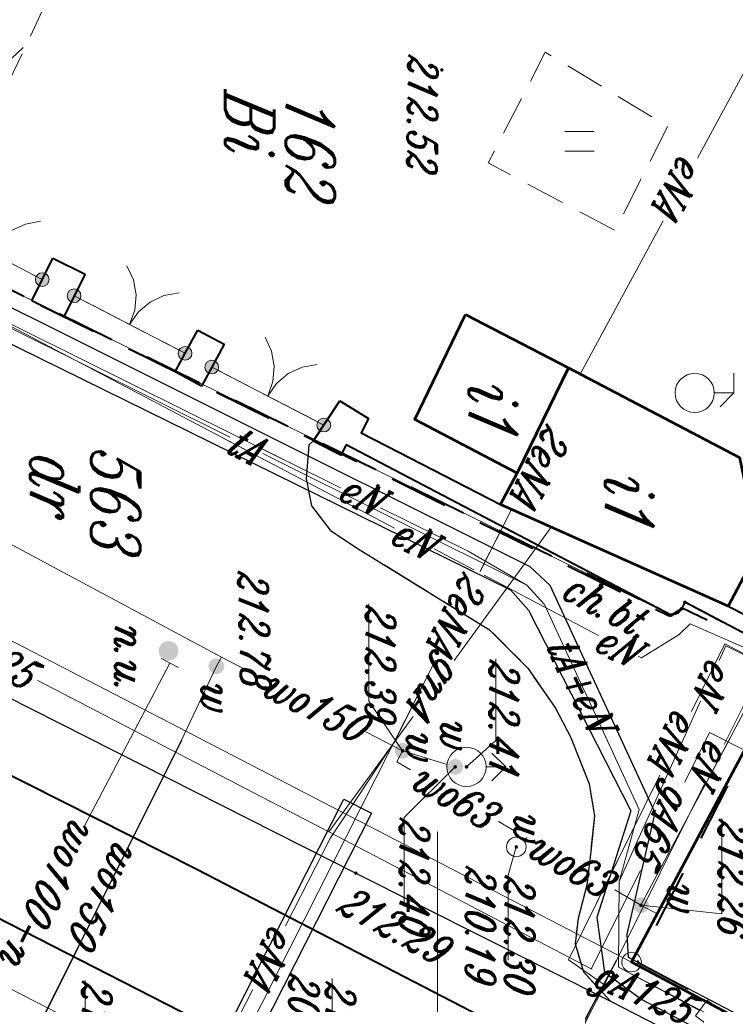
# Model space of a CAD drawing. Header units: millimetres. Extents: x -9598 to -9388, y -264557 to -264347.
# Tile 41 of 44: x -9448 to -9430, y -264402 to -264377. Entities that reach past the tile are written whole.
import ezdxf
from ezdxf.enums import TextEntityAlignment as Align

# ---------------------------------------------------------------- set-up
doc = ezdxf.new("R2010")
doc.units = ezdxf.units.MM
for name, pattern in [('Rakowicka 531_1 wstępna wersja$0$KTCR02-500', [1.5, 1, -0.5]), ('Rakowicka 531_1 wstępna wersja$0$KTJZ01-500', [2, 1.5, -0.5]), ('Rakowicka 531_1 wstępna wersja$0$PRZER2-1', [1.5, 1, -0.5]), ('Rakowicka 531_1 wstępna wersja$0$PTTU04-500', [1.5, 1, -0.5])]:
    doc.linetypes.add(name, pattern=pattern)
for name, color, linetype, lineweight in [('-- CO_opis', 11, 'Continuous', 0), ('-- CO_z', 51, 'Continuous', 9), ('Rakowicka 531_1 wstępna wersja$0$EGBB01', 250, 'Continuous', 0), ('Rakowicka 531_1 wstępna wersja$0$EGBD03', 250, 'Continuous', 0), ('Rakowicka 531_1 wstępna wersja$0$EGBO02', 250, 'Continuous', 0), ('Rakowicka 531_1 wstępna wersja$0$EGBU01', 250, 'Continuous', 0), ('Rakowicka 531_1 wstępna wersja$0$EPGPO_216', 7, 'Continuous', 0), ('Rakowicka 531_1 wstępna wersja$0$GSLKBR', 250, 'Continuous', 13), ('Rakowicka 531_1 wstępna wersja$0$KTCR02', 250, 'Continuous', 0), ('Rakowicka 531_1 wstępna wersja$0$KTJZ01', 250, 'Continuous', 0), ('Rakowicka 531_1 wstępna wersja$0$KTKR01', 250, 'Continuous', 0), ('Rakowicka 531_1 wstępna wersja$0$KTOK05_01', 250, 'Continuous', 0), ('Rakowicka 531_1 wstępna wersja$0$KTOK05_02', 250, 'Continuous', 0), ('Rakowicka 531_1 wstępna wersja$0$KTTR03', 250, 'Continuous', 0), ('Rakowicka 531_1 wstępna wersja$0$PTTU04', 250, 'Continuous', 0), ('Rakowicka 531_1 wstępna wersja$0$RTPW02', 250, 'Continuous', 0), ('Rakowicka 531_1 wstępna wersja$0$SUOP03_13', 250, 'Continuous', 0), ('Rakowicka 531_1 wstępna wersja$0$SUOP03_18', 250, 'Continuous', 0), ('Rakowicka 531_1 wstępna wersja$0$SUPE_01', 250, 'Continuous', 0), ('Rakowicka 531_1 wstępna wersja$0$SUPG_01', 250, 'Continuous', 0), ('Rakowicka 531_1 wstępna wersja$0$SUPT_01', 250, 'Continuous', 0), ('Rakowicka 531_1 wstępna wersja$0$SUPW_01', 250, 'Continuous', 0), ('Rakowicka 531_1 wstępna wersja$0$SUUS02', 250, 'Continuous', 0), ('Rakowicka 531_1 wstępna wersja$0$SUUS15_05_K', 250, 'Continuous', 0), ('Rakowicka 531_1 wstępna wersja$0$SUUS15_08_W', 250, 'Continuous', 0), ('Rakowicka 531_1 wstępna wersja$0$SUUS15_7b_T', 250, 'Continuous', 0), ('Rakowicka 531_1 wstępna wersja$0$SUUS25_W', 250, 'Continuous', 0), ('Rakowicka 531_1 wstępna wersja$0$SUUS28', 250, 'Continuous', 0), ('Rakowicka 531_1 wstępna wersja$0$SUUS30_01', 250, 'Continuous', 0), ('Rakowicka 531_1 wstępna wersja$0$SUXX_01_W', 250, 'Continuous', 0), ('Rakowicka 531_1 wstępna wersja$0$Warstwa 2', 250, 'Continuous', 0), ('Rakowicka 531_1 wstępna wersja$0$Warstwa 5', 250, 'Continuous', 0)]:
    doc.layers.add(name, color=color, linetype=linetype, lineweight=lineweight)
doc.layers.add('-- RAMKA', color=11, linetype='Continuous')
for name, color, linetype, lineweight, true_color in [('Rakowicka 531_1 wstępna wersja$0$GEPPGO', 7, 'Continuous', 13, 0x008000), ('Rakowicka 531_1 wstępna wersja$0$GSSCWO', 7, 'Continuous', 13, 0x0a0909), ('Rakowicka 531_1 wstępna wersja$0$GULENN', 1, 'Continuous', 13, 0xff0000), ('Rakowicka 531_1 wstępna wersja$0$GULIOR', 7, 'Continuous', 30, 0x0a0909), ('Rakowicka 531_1 wstępna wersja$0$GUPWSH', 5, 'Continuous', 0, 0x0000ff), ('Rakowicka 531_1 wstępna wersja$0$GUPWZC', 7, 'Continuous', 13, 0x0a0909)]:
    doc.layers.add(name, color=color, linetype=linetype, lineweight=lineweight, true_color=true_color)
doc.styles.add('Rakowicka 531_1 wstępna wersja$0$Style-ITALIC_1250 I 0.20944', font='ITALIC_1250.shx', dxfattribs={"oblique": 12})

# ---------------------------------------------------------------- blocks, each defined once
blk = doc.blocks.new('Rakowicka 531_1 wstępna wersja$0$GEPPGO1_2')
at = {"layer": 'Rakowicka 531_1 wstępna wersja$0$GEPPGO', "linetype": 'Continuous', "lineweight": 13, "true_color": 0x008000}
blk.add_hatch(color=96, dxfattribs=at).paths.add_polyline_path([(0, -0.45), (-0.13906, -0.42798), (-0.2645, -0.36406), (-0.36406, -0.2645), (-0.42798, -0.13906), (-0.45, 0), (-0.42798, 0.13906), (-0.36406, 0.2645), (-0.2645, 0.36406), (-0.13906, 0.42798), (0, 0.45), (0.13906, 0.42798), (0.2645, 0.36406), (0.36406, 0.2645), (0.42798, 0.13906), (0.45, 0), (0.42798, -0.13906), (0.36406, -0.2645), (0.2645, -0.36406), (0.13906, -0.42798)])
blk = doc.blocks.new('Rakowicka 531_1 wstępna wersja$0$GEPPGO1_1')
at = {"layer": 'Rakowicka 531_1 wstępna wersja$0$GEPPGO', "color": 96, "linetype": 'Continuous', "lineweight": 13, "true_color": 0x008000, "flags": 128}
blk.add_lwpolyline([(0, 2.5), (0.77254, 2.37764), (1.46946, 2.02254), (2.02254, 1.46946), (2.37764, 0.77254), (2.5, 0), (2.37764, -0.77254), (2.02254, -1.46946), (1.46946, -2.02254), (0.77254, -2.37764), (0, -2.5), (-0.77254, -2.37764), (-1.46946, -2.02254), (-2.02254, -1.46946), (-2.37764, -0.77254), (-2.5, 0), (-2.37764, 0.77254), (-2.02254, 1.46946), (-1.46946, 2.02254), (-0.77254, 2.37764), (0, 2.5)], close=True, dxfattribs=at)
blk = doc.blocks.new('Rakowicka 531_1 wstępna wersja$0$GULENN1')
at = {"layer": 'Rakowicka 531_1 wstępna wersja$0$GULENN', "color": 1, "linetype": 'Continuous', "lineweight": 13, "flags": 128}
for points in [[(34.91081, 5), (43.57107, 0), (34.91081, -5)], [(0, 0), (50, 0)]]:
    blk.add_lwpolyline(points, dxfattribs=at)
blk = doc.blocks.new('Rakowicka 531_1 wstępna wersja$0$GUPWSH1')
at = {"layer": 'Rakowicka 531_1 wstępna wersja$0$GUPWSH', "linetype": 'Continuous', "lineweight": 13}
blk.add_hatch(color=5, dxfattribs=at).paths.add_polyline_path([(0, -0.45), (-0.11647, -0.43467), (-0.225, -0.38971), (-0.3182, -0.3182), (-0.38971, -0.225), (-0.43467, -0.11647), (-0.45, 0), (-0.43467, 0.11647), (-0.38971, 0.225), (-0.3182, 0.3182), (-0.225, 0.38971), (-0.11647, 0.43467), (0, 0.45), (0.11647, 0.43467), (0.225, 0.38971), (0.3182, 0.3182), (0.38971, 0.225), (0.43467, 0.11647), (0.45, 0), (0.43467, -0.11647), (0.38971, -0.225), (0.3182, -0.3182), (0.225, -0.38971), (0.11647, -0.43467)])
blk = doc.blocks.new('Rakowicka 531_1 wstępna wersja$0$GUPWZC1')
at = {"layer": 'Rakowicka 531_1 wstępna wersja$0$GUPWZC', "color": 5, "linetype": 'Continuous', "lineweight": 13, "flags": 128}
blk.add_lwpolyline([(0, 2.5), (0, -2.5)], dxfattribs=at)
blk = doc.blocks.new('Rakowicka 531_1 wstępna wersja$0$GSLKBR1')
at = {"layer": 'Rakowicka 531_1 wstępna wersja$0$GSLKBR', "color": 250, "linetype": 'Continuous', "lineweight": 13, "flags": 128}
for points in [[(12.99038, 7.5), (10.6066, 4.3934), (7.5, 2.00962), (3.88229, 0.51111), (0, 0)], [(0, 0), (3.88229, -0.51111), (7.5, -2.00962), (10.6066, -4.3934), (12.99038, -7.5)]]:
    blk.add_lwpolyline(points, dxfattribs=at)
blk = doc.blocks.new('Rakowicka 531_1 wstępna wersja$0$RTPW02')
at = {"layer": 'Rakowicka 531_1 wstępna wersja$0$Warstwa 5', "linetype": 'Continuous', "lineweight": 13}
h = blk.add_hatch(color=250, dxfattribs=at)
edge = h.paths.add_edge_path()
edge.add_arc((0, 0), 0.045, 0, 360)
blk = doc.blocks.new('Rakowicka 531_1 wstępna wersja$0$SUUS25')
at = {"layer": 'Rakowicka 531_1 wstępna wersja$0$SUUS25_W', "linetype": 'Continuous', "lineweight": 13}
h = blk.add_hatch(color=250, dxfattribs=at)
edge = h.paths.add_edge_path()
edge.add_arc((0, 0), 0.2, 0, 360)
blk = doc.blocks.new('Rakowicka 531_1 wstępna wersja$0$SUUS30_01')
at = {"layer": 'Rakowicka 531_1 wstępna wersja$0$SUUS30_01', "linetype": 'Continuous', "lineweight": 13}
h = blk.add_hatch(color=250, dxfattribs=at)
edge = h.paths.add_edge_path()
edge.add_arc((0, 0), 0.25, 0, 360)
blk = doc.blocks.new('Rakowicka 531_1 wstępna wersja$0$PTTU04_01')
at = {"layer": 'Rakowicka 531_1 wstępna wersja$0$PTTU04', "color": 250, "linetype": 'Continuous', "lineweight": 13}
for p, q in [((-0.25, -0.375), (-0.25, 0.375)), ((0.25, -0.375), (0.25, 0.375))]:
    blk.add_line(p, q, dxfattribs=at)
blk = doc.blocks.new('Rakowicka 531_1 wstępna wersja$0$RTPW02_1')
at = {"layer": 'Rakowicka 531_1 wstępna wersja$0$RTPW02', "linetype": 'Continuous', "lineweight": 13}
h = blk.add_hatch(color=250, dxfattribs=at)
edge = h.paths.add_edge_path()
edge.add_arc((0, 0), 0.045, 0, 360)
blk = doc.blocks.new('Rakowicka 531_1 wstępna wersja$0$SUUS28')
at = {"layer": 'Rakowicka 531_1 wstępna wersja$0$SUUS28', "color": 250, "linetype": 'Continuous', "lineweight": 13}
for p, q in [((0, 1), (-0.5, 1)), ((0, 0.5), (0, 1)), ((0, 1), (0.354, 0.646))]:
    blk.add_line(p, q, dxfattribs=at)
blk.add_circle((0, 0), 0.5, dxfattribs=at)
blk = doc.blocks.new('Rakowicka 531_1 wstępna wersja$0$SUUS15_08_W')
at = {"layer": 'Rakowicka 531_1 wstępna wersja$0$SUUS15_08_W', "color": 5, "linetype": 'Continuous', "lineweight": 13}
blk.add_circle((0, 0), 0.25, dxfattribs=at)
blk = doc.blocks.new('Rakowicka 531_1 wstępna wersja$0$SUUS15_7b_T')
at = {"layer": 'Rakowicka 531_1 wstępna wersja$0$SUUS15_7b_T', "color": 30, "linetype": 'Continuous', "lineweight": 13, "flags": 128}
blk.add_lwpolyline([(-0.5, 0.25), (0.5, 0.25), (0.5, -0.25), (-0.5, -0.25), (-0.5, 0.25)], close=True, dxfattribs=at)
blk = doc.blocks.new('Rakowicka 531_1 wstępna wersja$0$SUUS02')
at = {"layer": 'Rakowicka 531_1 wstępna wersja$0$SUUS02', "color": 250, "linetype": 'Continuous', "lineweight": 13}
for p, q in [((0, 1), (-0.354, 0.646)), ((0, 0.5), (0, 1)), ((0, 1), (0.354, 0.646))]:
    blk.add_line(p, q, dxfattribs=at)
blk.add_circle((0, 0), 0.5, dxfattribs=at)
blk = doc.blocks.new('Rakowicka 531_1 wstępna wersja')
at = {"layer": 'Rakowicka 531_1 wstępna wersja$0$KTOK05_01', "linetype": 'Continuous', "lineweight": 13}
h = blk.add_hatch(color=250, dxfattribs=at)
edge = h.paths.add_edge_path()
edge.add_arc((7425280.49, 5549095.93), 0.175, 0, 360)
h = blk.add_hatch(color=250, dxfattribs=at)
edge = h.paths.add_edge_path()
edge.add_arc((7425279.01, 5549093.07), 0.175, 0, 360)
h = blk.add_hatch(color=250, dxfattribs=at)
edge = h.paths.add_edge_path()
edge.add_arc((7425278.66, 5549092.39), 0.175, 0, 360)
h = blk.add_hatch(color=250, dxfattribs=at)
edge = h.paths.add_edge_path()
edge.add_arc((7425277.19, 5549089.56), 0.175, 0, 360)
h = blk.add_hatch(color=250, dxfattribs=at)
edge = h.paths.add_edge_path()
edge.add_arc((7425276.78, 5549088.75), 0.175, 0, 360)
at = {"layer": 'Rakowicka 531_1 wstępna wersja$0$EGBB01', "color": 250, "linetype": 'Continuous', "lineweight": 53, "flags": 128}
blk.add_lwpolyline([(7425296.9, 5549108.89), (7425294.19, 5549103.78), (7425280.91, 5549110.86), (7425280.87, 5549110.8), (7425280.08, 5549111.22), (7425280.08, 5549111.22), (7425280.5, 5549112), (7425280.56, 5549111.96), (7425282.34, 5549115.45), (7425282.29, 5549115.49), (7425282.69, 5549116.26), (7425283.47, 5549115.86), (7425289.52, 5549127.41), (7425288.75, 5549127.82), (7425289.15, 5549128.57), (7425289.23, 5549128.56), (7425291.04, 5549132.02), (7425290.98, 5549132.06), (7425291.39, 5549132.84), (7425292.15, 5549132.46), (7425292.14, 5549132.4), (7425304.7, 5549125.97)], dxfattribs=at)
for points in [[(7425279.03, 5549102.17), (7425281.32, 5549106.53), (7425282.59, 5549106.8), (7425282.96, 5549107.38), (7425285.11, 5549106.24), (7425282.52, 5549100.44), (7425281.72, 5549100.86), (7425279.03, 5549102.17)], [(7425277.67, 5549099.54), (7425279.03, 5549102.17), (7425281.72, 5549100.86), (7425280.35, 5549098.25), (7425277.67, 5549099.54)]]:
    blk.add_lwpolyline(points, close=True, dxfattribs=at)
at = {"layer": 'Rakowicka 531_1 wstępna wersja$0$EGBD03', "color": 96, "linetype": 'Continuous', "lineweight": 13, "flags": 128}
for points in [[(7425309.344, 5549134.875), (7425304.7, 5549125.97), (7425305.61, 5549125.48), (7425302.92, 5549120.41), (7425296.9, 5549108.89), (7425294.19, 5549103.78), (7425286.46, 5549107.9), (7425285.01, 5549105.14), (7425285.18, 5549105.05), (7425285.34, 5549104.79), (7425275.7, 5549085.21), (7425275.53, 5549084.94), (7425273.99, 5549082.32), (7425270.33, 5549075.181)], [(7425324.18, 5549127.474), (7425322.67, 5549124.6), (7425313.32, 5549106.49), (7425303.71, 5549087.75), (7425295.44, 5549072.28), (7425282.33, 5549080.89), (7425294.19, 5549103.78), (7425296.9, 5549108.89), (7425302.92, 5549120.41), (7425305.61, 5549125.48), (7425304.7, 5549125.97), (7425309.344, 5549134.875)]]:
    blk.add_lwpolyline(points, dxfattribs=at)
blk.add_lwpolyline([(7425282.33, 5549080.89), (7425275.7, 5549085.21), (7425285.34, 5549104.79), (7425285.18, 5549105.05), (7425285.01, 5549105.14), (7425286.46, 5549107.9), (7425294.19, 5549103.78), (7425282.33, 5549080.89)], close=True, dxfattribs=at)
at = {"layer": 'Rakowicka 531_1 wstępna wersja$0$EGBO02', "color": 96, "linetype": 'Continuous', "lineweight": 40}
for p, q in [((7425291.3, 5549105.32), (7425289.976, 5549106.026)), ((7425294.998, 5549105.304), (7425294.295, 5549103.979)), ((7425293.506, 5549104.145), (7425292.182, 5549104.85)), ((7425284.942, 5549103.982), (7425284.28, 5549102.637)), ((7425283.838, 5549101.739), (7425283.176, 5549100.394)), ((7425282.734, 5549099.497), (7425282.071, 5549098.151)), ((7425281.63, 5549097.254), (7425280.967, 5549095.908)), ((7425280.525, 5549095.011), (7425279.863, 5549093.665)), ((7425279.421, 5549092.768), (7425278.758, 5549091.422)), ((7425278.317, 5549090.525), (7425277.654, 5549089.179)), ((7425277.213, 5549088.282), (7425276.55, 5549086.936))]:
    blk.add_line(p, q, dxfattribs=at)
at = {"layer": 'Rakowicka 531_1 wstępna wersja$0$EGBO02', "color": 96, "linetype": 'Continuous', "lineweight": 40, "flags": 128}
blk.add_lwpolyline([(7425285.523, 5549106.116), (7425285.01, 5549105.14), (7425285.18, 5549105.05), (7425285.288, 5549104.875)], dxfattribs=at)
at = {"layer": 'Rakowicka 531_1 wstępna wersja$0$EPGPO_216', "color": 8, "linetype": 'Continuous', "lineweight": 40}
for p, q in [((7425289.697, 5549106.229), (7425291.032, 5549105.546)), ((7425291.922, 5549105.09), (7425293.258, 5549104.407)), ((7425284.08, 5549102.153), (7425284.745, 5549103.498)), ((7425282.972, 5549099.912), (7425283.637, 5549101.257)), ((7425281.864, 5549097.671), (7425282.529, 5549099.016)), ((7425280.755, 5549095.43), (7425281.42, 5549096.775)), ((7425279.647, 5549093.19), (7425280.312, 5549094.534)), ((7425278.538, 5549090.949), (7425279.204, 5549092.293)), ((7425277.43, 5549088.708), (7425278.095, 5549090.052))]:
    blk.add_line(p, q, dxfattribs=at)
at = {"layer": 'Rakowicka 531_1 wstępna wersja$0$EPGPO_216', "color": 8, "linetype": 'Continuous', "lineweight": 40, "flags": 128}
for points in [[(7425285.189, 5549104.394), (7425285.36, 5549104.74), (7425285.28, 5549104.97), (7425285.15, 5549105.07), (7425285.455, 5549105.707)], [(7425294.148, 5549103.952), (7425294.19, 5549103.93), (7425294.872, 5549105.213)]]:
    blk.add_lwpolyline(points, dxfattribs=at)
at = {"layer": 'Rakowicka 531_1 wstępna wersja$0$GSSCWO', "color": 18, "linetype": 'Rakowicka 531_1 wstępna wersja$0$PRZER2-1', "lineweight": 13, "true_color": 0x0a0909}
blk.add_lwpolyline([(7425269.615, 5549075.534), (7425274.88, 5549085.72), (7425274.36, 5549085.99), (7425274.64, 5549086.53), (7425269.92, 5549088.75), (7425264.355, 5549078.126)], dxfattribs=at)
at = {"layer": 'Rakowicka 531_1 wstępna wersja$0$GULIOR', "color": 18, "linetype": 'Continuous', "lineweight": 30, "true_color": 0x0a0909, "flags": 128}
for points in [[(7425310.102, 5549134.497), (7425305.6, 5549125.76), (7425294.07, 5549103.7), (7425293.48, 5549103.67), (7425290.38, 5549104.38), (7425284.58, 5549101.7), (7425284.11, 5549101.19), (7425271.35, 5549075.65), (7425270.959, 5549074.871)], [(7425271.786, 5549074.464), (7425284.69, 5549100.69), (7425285.21, 5549101.15), (7425290.33, 5549103.76), (7425293.05, 5549102.89), (7425294.45, 5549103.09), (7425295.14, 5549104.04), (7425310.995, 5549134.051)]]:
    blk.add_lwpolyline(points, dxfattribs=at)
at = {"layer": 'Rakowicka 531_1 wstępna wersja$0$KTCR02', "color": 250, "linetype": 'Rakowicka 531_1 wstępna wersja$0$KTCR02-500', "lineweight": 13, "flags": 128}
for points in [[(7425309.237, 5549134.928), (7425304.7, 5549125.97), (7425305.6, 5549125.48), (7425302.92, 5549120.41), (7425302.17, 5549120.78), (7425296.15, 5549109.28), (7425296.9, 5549108.89), (7425294.19, 5549103.78), (7425286.46, 5549107.9), (7425285.01, 5549105.14), (7425285.18, 5549105.05), (7425285.34, 5549104.79), (7425280.99, 5549096.5), (7425281.26, 5549096.36), (7425280.9, 5549095.66), (7425280.99, 5549095.55), (7425281.86, 5549095.48), (7425282.55, 5549095.62), (7425283.17, 5549096.09), (7425283.62, 5549096.76), (7425285.71, 5549100.16), (7425286.69, 5549101.13), (7425287.71, 5549101.84), (7425288.44, 5549102.22), (7425289.64, 5549102.7), (7425290.46, 5549102.83), (7425291.37, 5549102.74), (7425292.23, 5549102.64), (7425293.08, 5549102.42), (7425293.72, 5549102.34), (7425294.44, 5549102.55), (7425295.19, 5549103.24), (7425311.018, 5549134.04)], [(7425275.448, 5549086.184), (7425276.78, 5549088.75), (7425276.23, 5549089.02), (7425276.64, 5549089.84), (7425277.19, 5549089.56), (7425278.66, 5549092.39), (7425278.07, 5549092.72), (7425278.43, 5549093.39), (7425279.01, 5549093.07), (7425280.49, 5549095.93), (7425279.87, 5549096.34), (7425280.32, 5549097.07), (7425280.69, 5549096.88), (7425281.18, 5549097.84), (7425282.52, 5549100.44), (7425281.72, 5549100.86), (7425280.35, 5549098.25), (7425277.67, 5549099.54), (7425279.03, 5549102.17), (7425281.32, 5549106.53), (7425282.59, 5549106.8), (7425282.96, 5549107.38), (7425285.11, 5549106.24), (7425286.058, 5549108.116), (7425280.91, 5549110.86), (7425280.87, 5549110.8), (7425280.08, 5549111.22), (7425280.5, 5549112), (7425280.56, 5549111.96), (7425282.34, 5549115.45), (7425282.29, 5549115.49), (7425282.69, 5549116.26), (7425283.47, 5549115.86), (7425285.79, 5549120.29), (7425284.57, 5549120.93), (7425287.38, 5549126.38), (7425287.56, 5549126.28), (7425287.38, 5549125.94), (7425288.457, 5549125.381), (7425289.52, 5549127.41), (7425288.75, 5549127.82), (7425289.15, 5549128.57), (7425289.23, 5549128.56), (7425291.04, 5549132.02), (7425290.98, 5549132.06), (7425289.83, 5549132.21)]]:
    blk.add_lwpolyline(points, dxfattribs=at)
blk.add_lwpolyline([(7425272.87, 5549104.7), (7425275.53, 5549103.36), (7425273.8, 5549100.12), (7425270.98, 5549101.58), (7425272.87, 5549104.7)], close=True, dxfattribs=at)
at = {"layer": 'Rakowicka 531_1 wstępna wersja$0$KTJZ01', "color": 250, "linetype": 'Rakowicka 531_1 wstępna wersja$0$KTJZ01-500', "lineweight": 13, "flags": 128}
blk.add_lwpolyline([(7425278.23, 5549071.61), (7425278.32, 5549068.58), (7425283.23, 5549079.57), (7425291.92, 5549096.75), (7425295.19, 5549103.24), (7425311.018, 5549134.04)], dxfattribs=at)
blk.add_lwpolyline([(7425280.99, 5549095.55), (7425281.86, 5549095.48), (7425282.55, 5549095.62), (7425283.17, 5549096.09), (7425283.62, 5549096.76), (7425285.71, 5549100.16), (7425286.69, 5549101.13), (7425287.71, 5549101.84), (7425288.44, 5549102.22), (7425289.64, 5549102.7), (7425290.46, 5549102.83), (7425291.37, 5549102.74), (7425292.23, 5549102.64), (7425293.08, 5549102.42), (7425293.72, 5549102.34), (7425294.44, 5549102.55), (7425295.19, 5549103.24), (7425291.92, 5549096.75), (7425283.23, 5549079.57), (7425278.32, 5549068.58), (7425278.23, 5549071.61), (7425277.77, 5549072.7), (7425277.24, 5549073.49), (7425276.35, 5549074.35), (7425275.38, 5549075.31), (7425274.88, 5549076.01), (7425274.53, 5549076.7), (7425274.3, 5549077.3), (7425274.22, 5549078.2), (7425274.28, 5549079.36), (7425274.57, 5549080.31), (7425275.76, 5549082.29), (7425276.72, 5549083.78), (7425276.72, 5549084.23), (7425276.57, 5549084.8), (7425276.49, 5549085.14), (7425275.92, 5549085.73), (7425275.76, 5549085.94), (7425275.42, 5549086.13), (7425276.78, 5549088.75), (7425277.32, 5549088.48), (7425277.73, 5549089.3), (7425277.19, 5549089.56), (7425278.66, 5549092.39), (7425279.13, 5549092.14), (7425279.5, 5549092.81), (7425279.01, 5549093.07), (7425280.49, 5549095.93), (7425280.9, 5549095.66), (7425280.99, 5549095.55)], close=True, dxfattribs=at)
at = {"layer": 'Rakowicka 531_1 wstępna wersja$0$KTKR01', "color": 250, "linetype": 'Continuous', "lineweight": 30, "flags": 128}
for points in [[(7425295.19, 5549103.24), (7425311.018, 5549134.04)], [(7425278.32, 5549068.58), (7425278.32, 5549068.58), (7425283.23, 5549079.57), (7425291.92, 5549096.75), (7425295.19, 5549103.24)], [(7425294.44, 5549102.55), (7425295.19, 5549103.24)], [(7425280.99, 5549095.55), (7425281.86, 5549095.48), (7425282.55, 5549095.62), (7425283.17, 5549096.09), (7425283.62, 5549096.76), (7425285.71, 5549100.16), (7425286.69, 5549101.13), (7425287.71, 5549101.84), (7425288.44, 5549102.22), (7425289.64, 5549102.7), (7425290.46, 5549102.83), (7425291.37, 5549102.74), (7425292.23, 5549102.64), (7425293.08, 5549102.42), (7425293.72, 5549102.34), (7425294.44, 5549102.55)]]:
    blk.add_lwpolyline(points, dxfattribs=at)
at = {"layer": 'Rakowicka 531_1 wstępna wersja$0$KTOK05_01', "color": 250, "linetype": 'Continuous', "lineweight": 13}
for p, q in [((7425280.49, 5549095.93), (7425279.01, 5549093.07)), ((7425278.66, 5549092.39), (7425277.19, 5549089.56)), ((7425276.78, 5549088.75), (7425275.42, 5549086.13))]:
    blk.add_line(p, q, dxfattribs=at)
for centre in [(7425280.49, 5549095.93), (7425279.01, 5549093.07), (7425278.66, 5549092.39), (7425277.19, 5549089.56), (7425276.78, 5549088.75)]:
    blk.add_circle(centre, 0.175, dxfattribs=at)
at = {"layer": 'Rakowicka 531_1 wstępna wersja$0$KTOK05_02', "color": 250, "linetype": 'Continuous', "lineweight": 40, "flags": 128}
for points in [[(7425279.87, 5549096.34), (7425280.32, 5549097.07), (7425280.69, 5549096.88), (7425281.18, 5549097.84), (7425282.52, 5549100.44), (7425285.11, 5549106.24), (7425286.058, 5549108.116)], [(7425286.46, 5549107.901), (7425285.01, 5549105.14), (7425285.18, 5549105.05), (7425285.34, 5549104.79), (7425280.99, 5549096.5), (7425281.26, 5549096.36), (7425280.9, 5549095.66)], [(7425280.9, 5549095.66), (7425279.87, 5549096.34)], [(7425278.07, 5549092.72), (7425278.43, 5549093.39), (7425279.01, 5549093.07)], [(7425279.01, 5549093.07), (7425279.5, 5549092.81)], [(7425278.66, 5549092.39), (7425278.07, 5549092.72)], [(7425279.5, 5549092.81), (7425279.13, 5549092.14), (7425278.66, 5549092.39)], [(7425276.23, 5549089.02), (7425276.64, 5549089.84)], [(7425276.64, 5549089.84), (7425277.19, 5549089.56), (7425277.73, 5549089.3)], [(7425277.73, 5549089.3), (7425277.32, 5549088.48)], [(7425277.32, 5549088.48), (7425276.23, 5549089.02)]]:
    blk.add_lwpolyline(points, dxfattribs=at)
at = {"layer": 'Rakowicka 531_1 wstępna wersja$0$KTTR03', "color": 250, "linetype": 'Continuous', "lineweight": 40, "flags": 128}
for points in [[(7425312.782, 5549133.16), (7425291.831, 5549092.692)], [(7425315.643, 5549131.733), (7425288.21, 5549078.13), (7425283.522, 5549068.679)], [(7425291.831, 5549092.692), (7425284.87, 5549078.907), (7425280.544, 5549070.147)]]:
    blk.add_lwpolyline(points, dxfattribs=at)
at = {"layer": 'Rakowicka 531_1 wstępna wersja$0$PTTU04', "color": 250, "linetype": 'Rakowicka 531_1 wstępna wersja$0$PTTU04-500', "lineweight": 13, "flags": 128}
blk.add_lwpolyline([(7425272.87, 5549104.7), (7425275.53, 5549103.36), (7425273.8, 5549100.12), (7425270.98, 5549101.58), (7425272.87, 5549104.7)], close=True, dxfattribs=at)
at = {"layer": 'Rakowicka 531_1 wstępna wersja$0$SUOP03_13', "color": 1, "linetype": 'Continuous', "lineweight": 30}
blk.add_line((7425294.408, 5549103.255), (7425295.068, 5549102.904), dxfattribs=at)
at = {"layer": 'Rakowicka 531_1 wstępna wersja$0$SUOP03_13', "color": 1, "linetype": 'Continuous', "lineweight": 30, "flags": 128}
blk.add_lwpolyline([(7425303.534, 5549098.398), (7425294.146, 5549103.394)], dxfattribs=at)
blk.add_lwpolyline([(7425299.98, 5549091.4), (7425290.03, 5549096.44), (7425290.39, 5549097.15), (7425300.34, 5549092.1), (7425299.98, 5549091.4)], close=True, dxfattribs=at)
at = {"layer": 'Rakowicka 531_1 wstępna wersja$0$SUOP03_18', "color": 5, "linetype": 'Continuous', "lineweight": 30, "flags": 128}
blk.add_lwpolyline([(7425288.53, 5549092.3), (7425299.07, 5549087.03)], dxfattribs=at)
at = {"layer": 'Rakowicka 531_1 wstępna wersja$0$SUPE_01', "color": 1, "linetype": 'Continuous', "lineweight": 13}
for p, q in [((7425291.585, 5549103.43), (7425292.682, 5549102.887)), ((7425294.392, 5549103.272), (7425294.718, 5549103.109)), ((7425280.638, 5549093.427), (7425281.335, 5549094.829)), ((7425280.829, 5549093.378), (7425281.477, 5549094.611))]:
    blk.add_line(p, q, dxfattribs=at)
at = {"layer": 'Rakowicka 531_1 wstępna wersja$0$SUPE_01', "color": 1, "linetype": 'Continuous', "lineweight": 13, "flags": 128}
for points in [[(7425300.543, 5549115.305), (7425294.32, 5549103.45), (7425292.13, 5549103.46), (7425290.3, 5549103.97), (7425288.311, 5549103.053)], [(7425265.824, 5549109.716), (7425273.68, 5549105.457)], [(7425286.86, 5549107.69), (7425286.07, 5549106.16), (7425287.794, 5549105.307)], [(7425286.496, 5549106.01), (7425286.12, 5549106.18), (7425286.86, 5549107.69)], [(7425288.638, 5549106.138), (7425287.41, 5549106.75), (7425287.33, 5549107.437)], [(7425286.385, 5549103.945), (7425286.43, 5549104.03), (7425285.83, 5549104.99), (7425285.56, 5549105.27), (7425286.19, 5549106.71), (7425285.5, 5549106.94), (7425285.22, 5549106.63)], [(7425292.13, 5549103.46), (7425287.534, 5549105.54)], [(7425296.617, 5549102.126), (7425295.7, 5549102.62), (7425294.146, 5549103.394), (7425289.659, 5549105.63)], [(7425275.281, 5549104.589), (7425279.188, 5549102.471)], [(7425289.425, 5549104.499), (7425294.13, 5549102.17), (7425294.78, 5549103.1), (7425296.612, 5549102.116)], [(7425284.323, 5549100.023), (7425285.855, 5549102.936)], [(7425287.276, 5549102.576), (7425285.07, 5549101.56), (7425284.57, 5549101.11), (7425283.71, 5549099.61), (7425282.6, 5549097.375)], [(7425284.222, 5549099.922), (7425282.644, 5549100.718)], [(7425284.221, 5549099.921), (7425282.76, 5549100.66)], [(7425283.649, 5549098.741), (7425284.183, 5549099.757)], [(7425296.688, 5549093.618), (7425290.25, 5549096.873), (7425286.486, 5549098.776)], [(7425293.266, 5549094.949), (7425291.02, 5549096.1), (7425288.55, 5549097.74), (7425286.488, 5549098.78)], [(7425273.265, 5549078.994), (7425283.118, 5549097.732)], [(7425282.093, 5549096.354), (7425273.428, 5549078.913)], [(7425303, 5549089.96), (7425294.886, 5549094.118)]]:
    blk.add_lwpolyline(points, dxfattribs=at)
at = {"layer": 'Rakowicka 531_1 wstępna wersja$0$SUPG_01', "color": 52, "linetype": 'Continuous', "lineweight": 13, "flags": 128}
for points in [[(7425289.596, 5549105.136), (7425288.33, 5549105.77), (7425288.782, 5549106.663)], [(7425294.36, 5549102.75), (7425291.849, 5549104.008)], [(7425294.369, 5549102.772), (7425294.36, 5549102.75), (7425290.87, 5549096.06), (7425287.004, 5549088.64)], [(7425286.494, 5549099.254), (7425283.097, 5549101.732)], [(7425290.87, 5549096.06), (7425287.928, 5549098.207)]]:
    blk.add_lwpolyline(points, dxfattribs=at)
at = {"layer": 'Rakowicka 531_1 wstępna wersja$0$SUPT_01', "color": 30, "linetype": 'Continuous', "lineweight": 13, "flags": 128}
for points in [[(7425295.422, 5549105.514), (7425294.32, 5549103.45), (7425292.13, 5549103.46), (7425290.3, 5549103.97), (7425287.237, 5549102.558)], [(7425286.047, 5549102.01), (7425285.07, 5549101.56), (7425284.57, 5549101.11), (7425281.218, 5549094.374)], [(7425280.8, 5549093.533), (7425271.405, 5549074.651)]]:
    blk.add_lwpolyline(points, dxfattribs=at)
at = {"layer": 'Rakowicka 531_1 wstępna wersja$0$SUPW_01', "color": 5, "linetype": 'Continuous', "lineweight": 13}
blk.add_line((7425288.479, 5549106.291), (7425290.016, 5549105.472), dxfattribs=at)
at = {"layer": 'Rakowicka 531_1 wstępna wersja$0$SUPW_01', "color": 5, "linetype": 'Continuous', "lineweight": 13, "flags": 128}
for points in [[(7425292.74, 5549104.02), (7425284.405, 5549108.463)], [(7425292.74, 5549104.02), (7425292.96, 5549104.43)], [(7425292.345, 5549103.349), (7425292.74, 5549104.02)], [(7425291.084, 5549101.027), (7425291.02, 5549101.1), (7425291.025, 5549101.108)], [(7425290.601, 5549100.382), (7425290.87, 5549100.84), (7425291, 5549100.84)], [(7425289.147, 5549099.074), (7425288.8, 5549097.94), (7425288.314, 5549097)], [(7425288.8, 5549097.94), (7425289.08, 5549097.79), (7425289.285, 5549098.139)], [(7425286.977, 5549094.415), (7425286.41, 5549093.32)], [(7425286.41, 5549093.32), (7425282.366, 5549085.761)], [(7425291.157, 5549090.986), (7425288.53, 5549092.3), (7425286.64, 5549093.19), (7425286.41, 5549093.32)], [(7425286.56, 5549092), (7425290.728, 5549089.82)], [(7425299.59, 5549086.79), (7425299.07, 5549087.03), (7425293.76, 5549089.685)]]:
    blk.add_lwpolyline(points, dxfattribs=at)
at = {"layer": 'Rakowicka 531_1 wstępna wersja$0$SUUS15_05_K', "color": 36, "linetype": 'Continuous', "lineweight": 13, "flags": 128}
blk.add_lwpolyline([(7425299.35, 5549093.86), (7425297.056, 5549096.141), (7425294.608, 5549096.141)], dxfattribs=at)
at = {"layer": 'Rakowicka 531_1 wstępna wersja$0$SUUS25_W', "color": 5, "linetype": 'Continuous', "lineweight": 13, "flags": 128}
for points in [[(7425292.74, 5549104.02), (7425292.956, 5549106.078), (7425290.529, 5549106.078)], [(7425291.25, 5549100.84), (7425291.968, 5549100.628), (7425294.137, 5549100.628)], [(7425289.21, 5549099.57), (7425288.537, 5549100.317), (7425286.449, 5549100.317)], [(7425289.21, 5549099.28), (7425290.502, 5549097.981), (7425292.771, 5549097.981)], [(7425288.8, 5549097.94), (7425287.536, 5549097.08), (7425285.051, 5549097.08)], [(7425299.71, 5549087.02), (7425297.19, 5549089.84), (7425294.661, 5549089.84)]]:
    blk.add_lwpolyline(points, dxfattribs=at)
at = {"layer": 'Rakowicka 531_1 wstępna wersja$0$KTOK05_01', "color": 250, "linetype": 'Continuous', "lineweight": 13, "xscale": 0.1, "yscale": 0.1, "zscale": 0.1}
for p, rotation in [((7425279.75, 5549094.5), 152.6392252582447), ((7425277.925, 5549090.975), 152.5510728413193), ((7425276.1, 5549087.44), 152.5668973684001)]:
    blk.add_blockref('Rakowicka 531_1 wstępna wersja$0$GSLKBR1', p, dxfattribs=dict(at, rotation=rotation))
at = {"layer": 'Rakowicka 531_1 wstępna wersja$0$PTTU04', "color": 250, "linetype": 'Continuous', "lineweight": 13}
blk.add_blockref('Rakowicka 531_1 wstępna wersja$0$PTTU04_01', (7425273.255, 5549102.454), dxfattribs=at)
at = {"layer": 'Rakowicka 531_1 wstępna wersja$0$RTPW02', "color": 250, "linetype": 'Continuous', "lineweight": 13}
blk.add_blockref('Rakowicka 531_1 wstępna wersja$0$RTPW02_1', (7425291.92, 5549096.75), dxfattribs=at)
at = {"layer": 'Rakowicka 531_1 wstępna wersja$0$SUPE_01', "color": 1, "linetype": 'Continuous', "lineweight": 13, "xscale": 0.1, "yscale": 0.1, "zscale": 0.1, "rotation": 133.1878673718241}
blk.add_blockref('Rakowicka 531_1 wstępna wersja$0$GULENN1', (7425274.28, 5549084.62), dxfattribs=at)
at = {"layer": 'Rakowicka 531_1 wstępna wersja$0$SUUS02', "color": 250, "linetype": 'Continuous', "lineweight": 13}
blk.add_blockref('Rakowicka 531_1 wstępna wersja$0$SUUS02', (7425289.21, 5549099.57), dxfattribs=at)
at = {"layer": 'Rakowicka 531_1 wstępna wersja$0$SUUS15_08_W', "color": 5, "linetype": 'Continuous', "lineweight": 13, "rotation": 270}
blk.add_blockref('Rakowicka 531_1 wstępna wersja$0$SUUS15_08_W', (7425291.25, 5549100.84), dxfattribs=at)
at = {"layer": 'Rakowicka 531_1 wstępna wersja$0$SUUS15_7b_T', "color": 30, "linetype": 'Continuous', "lineweight": 13, "rotation": 53.12990051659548}
blk.add_blockref('Rakowicka 531_1 wstępna wersja$0$SUUS15_7b_T', (7425295.66, 5549105.96), dxfattribs=at)
at = {"layer": 'Rakowicka 531_1 wstępna wersja$0$SUUS25_W', "color": 250, "linetype": 'Continuous', "lineweight": 13}
for p, rotation in [((7425292.74, 5549104.02), 330.113250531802), ((7425289.21, 5549099.28), 336.8012078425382), ((7425288.8, 5549097.94), 328.5429627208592), ((7425286.64, 5549093.19), 331.8935256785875)]:
    blk.add_blockref('Rakowicka 531_1 wstępna wersja$0$SUUS25', p, dxfattribs=dict(at, rotation=rotation))
at = {"layer": 'Rakowicka 531_1 wstępna wersja$0$SUUS25_W', "color": 5, "linetype": 'Continuous', "lineweight": 13, "xscale": 0.1, "yscale": 0.1, "zscale": 0.1}
for p in [(7425292.74, 5549104.02), (7425291.25, 5549100.84), (7425289.21, 5549099.57), (7425289.21, 5549099.28), (7425288.8, 5549097.94)]:
    blk.add_blockref('Rakowicka 531_1 wstępna wersja$0$GUPWSH1', p, dxfattribs=at)
at = {"layer": 'Rakowicka 531_1 wstępna wersja$0$SUUS28', "color": 250, "linetype": 'Continuous', "lineweight": 13}
blk.add_blockref('Rakowicka 531_1 wstępna wersja$0$SUUS28', (7425279.67, 5549105.39), dxfattribs=at)
at = {"layer": 'Rakowicka 531_1 wstępna wersja$0$SUUS30_01', "color": 250, "linetype": 'Continuous', "lineweight": 13}
blk.add_blockref('Rakowicka 531_1 wstępna wersja$0$SUUS30_01', (7425286.25, 5549091.97), dxfattribs=at)
at = {"layer": 'Rakowicka 531_1 wstępna wersja$0$SUXX_01_W', "color": 5, "linetype": 'Continuous', "lineweight": 13, "xscale": 0.09999999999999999, "yscale": 0.09999999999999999, "zscale": 0.09999999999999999, "rotation": 332.1617062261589}
blk.add_blockref('Rakowicka 531_1 wstępna wersja$0$GUPWZC1', (7425286.56, 5549092), dxfattribs=at)
at = {"layer": 'Rakowicka 531_1 wstępna wersja$0$Warstwa 2', "color": 96, "linetype": 'Continuous', "lineweight": 13, "true_color": 0x008000, "xscale": 0.1, "yscale": 0.1, "zscale": 0.1}
for name, p in [('Rakowicka 531_1 wstępna wersja$0$GEPPGO1_2', (7425285.01, 5549105.14)), ('Rakowicka 531_1 wstępna wersja$0$GEPPGO1_2', (7425285.18, 5549105.05)), ('Rakowicka 531_1 wstępna wersja$0$GEPPGO1_2', (7425285.34, 5549104.79)), ('Rakowicka 531_1 wstępna wersja$0$GEPPGO1_1', (7425294.19, 5549103.78))]:
    blk.add_blockref(name, p, dxfattribs=at)
at = {"layer": 'Rakowicka 531_1 wstępna wersja$0$Warstwa 5', "color": 250, "linetype": 'Continuous', "lineweight": 13}
for p in [(7425271.43, 5549098.94), (7425287.19, 5549094.44)]:
    blk.add_blockref('Rakowicka 531_1 wstępna wersja$0$RTPW02', p, dxfattribs=at)
at = {"layer": 'Rakowicka 531_1 wstępna wersja$0$EGBB01', "color": 250, "linetype": 'Continuous', "lineweight": 30, "style": 'Rakowicka 531_1 wstępna wersja$0$Style-ITALIC_1250 I 0.20944', "oblique": 12, "width": 0.8}
for p in [(7425281.663, 5549103.11), (7425279.323, 5549099.63)]:
    blk.add_text('i1', height=1.25, rotation=359.9998, dxfattribs=at).set_placement(p)
at = {"layer": 'Rakowicka 531_1 wstępna wersja$0$EGBD03', "color": 96, "linetype": 'Continuous', "lineweight": 30, "char_height": 1.25, "attachment_point": 7, "rotation": 359.9998, "line_spacing_factor": 0.6, "style": 'Rakowicka 531_1 wstępna wersja$0$Style-ITALIC_1250 I 0.20944'}
for s, insert in [('\\H1x;\\W0.8;162', (7425272.023, 5549094.96)), ('\\H1x;\\W0.8;563', (7425281.029, 5549090))]:
    blk.add_mtext(s, dxfattribs=dict(at, insert=insert))
at = {"layer": 'Rakowicka 531_1 wstępna wersja$0$EGBU01', "color": 96, "linetype": 'Continuous', "lineweight": 30, "char_height": 1.25, "attachment_point": 7, "rotation": 359.9998, "line_spacing_factor": 0.6, "style": 'Rakowicka 531_1 wstępna wersja$0$Style-ITALIC_1250 I 0.20944'}
for s, insert in [('\\H1x;\\W0.8;Bi', (7425271.917, 5549093.417)), ('\\H1x;\\W0.8;dr', (7425281.131, 5549088.442))]:
    blk.add_mtext(s, dxfattribs=dict(at, insert=insert))
at = {"layer": 'Rakowicka 531_1 wstępna wersja$0$KTCR02', "color": 250, "linetype": 'Continuous', "lineweight": 13, "style": 'Rakowicka 531_1 wstępna wersja$0$Style-ITALIC_1250 I 0.20944', "oblique": 12, "width": 0.8}
blk.add_text('ch.bt.', height=0.75, rotation=62.052, dxfattribs=at).set_placement((7425285.431, 5549103.006), align=Align.CENTER)
at = {"layer": 'Rakowicka 531_1 wstępna wersja$0$RTPW02', "color": 250, "linetype": 'Continuous', "lineweight": 13, "style": 'Rakowicka 531_1 wstępna wersja$0$Style-ITALIC_1250 I 0.20944', "oblique": 12, "width": 0.8}
blk.add_text('212.29', height=0.75, rotation=61.7036, dxfattribs=at).set_placement((7425292.869, 5549096.217))
at = {"layer": 'Rakowicka 531_1 wstępna wersja$0$SUPE_01', "color": 1, "linetype": 'Continuous', "lineweight": 13, "style": 'Rakowicka 531_1 wstępna wersja$0$Style-ITALIC_1250 I 0.20944', "oblique": 12, "width": 0.8}
for s, rotation, p in [('eN', 335.6495, (7425287.056, 5549105.867)), ('eN', 333.5179, (7425289.111, 5549105.809)), ('eNA', 331.5369, (7425274.452, 5549104.97)), ('eNA', 333.6629, (7425288.586, 5549104.855)), ('eN', 62.2628, (7425286.12, 5549103.44)), ('eN', 24.7404, (7425287.793, 5549102.815)), ('2eNA', 333.2414, (7425281.567, 5549101.461)), ('2eNA', 333.2414, (7425285.348, 5549099.338)), ('eN', 62.2628, (7425283.383, 5549098.236)), ('eN', 63.5826, (7425282.262, 5549096.906)), ('eNA', 332.8639, (7425294.096, 5549094.572))]:
    blk.add_text(s, height=0.75, rotation=rotation, dxfattribs=at).set_placement(p, align=Align.MIDDLE_CENTER)
at = {"layer": 'Rakowicka 531_1 wstępna wersja$0$SUPG_01', "color": 250, "linetype": 'Continuous', "lineweight": 13, "style": 'Rakowicka 531_1 wstępna wersja$0$Style-ITALIC_1250 I 0.20944', "oblique": 12, "width": 0.8}
for s, rotation, p in [('gA125', 66.7742, (7425294.943, 5549104.109)), ('gA65', 333.397, (7425290.728, 5549104.583)), ('gnA', 323.8807, (7425287.236, 5549098.765)), ('gA125', 62.4789, (7425286.331, 5549087.349))]:
    blk.add_text(s, height=0.75, rotation=rotation, dxfattribs=at).set_placement(p, align=Align.MIDDLE_CENTER)
at = {"layer": 'Rakowicka 531_1 wstępna wersja$0$SUPT_01', "color": 30, "linetype": 'Continuous', "lineweight": 13, "style": 'Rakowicka 531_1 wstępna wersja$0$Style-ITALIC_1250 I 0.20944', "oblique": 12, "width": 0.8}
for s, rotation, p in [('tA+', 24.7404, (7425286.649, 5549102.268)), ('tA', 63.5467, (7425281.009, 5549093.953))]:
    blk.add_text(s, height=0.75, rotation=rotation, dxfattribs=at).set_placement(p, align=Align.MIDDLE_CENTER)
at = {"layer": 'Rakowicka 531_1 wstępna wersja$0$SUPW_01', "color": 5, "linetype": 'Continuous', "lineweight": 13, "style": 'Rakowicka 531_1 wstępna wersja$0$Style-ITALIC_1250 I 0.20944', "oblique": 12, "width": 0.8}
for s, rotation, p in [('wo63', 59.5002, (7425291.685, 5549102.229)), ('wo63', 59.592, (7425289.943, 5549099.26)), ('wo150', 62.6468, (7425287.645, 5549095.708)), ('wo150', 333.4349, (7425292.463, 5549090.344)), ('wo100-n', 332.3843, (7425292.441, 5549088.923))]:
    blk.add_text(s, height=0.75, rotation=rotation, dxfattribs=at).set_placement(p, align=Align.MIDDLE_CENTER)
at = {"layer": 'Rakowicka 531_1 wstępna wersja$0$SUUS15_05_K', "color": 36, "linetype": 'Continuous', "lineweight": 13, "char_height": 0.75, "attachment_point": 7, "rotation": 359.9998, "line_spacing_factor": 0.6, "style": 'Rakowicka 531_1 wstępna wersja$0$Style-ITALIC_1250 I 0.20944'}
for s, insert in [('\\H1x;\\W0.8;212.24', (7425294.668, 5549095.98)), ('\\H1x;\\W0.8;208.41', (7425294.461, 5549095.049))]:
    blk.add_mtext(s, dxfattribs=dict(at, insert=insert))
at = {"layer": 'Rakowicka 531_1 wstępna wersja$0$SUUS15_08_W', "color": 5, "linetype": 'Continuous', "lineweight": 13, "insert": (7425290.355, 5549100.792), "char_height": 0.75, "attachment_point": 7, "rotation": 359.9998, "line_spacing_factor": 0.6, "style": 'Rakowicka 531_1 wstępna wersja$0$Style-ITALIC_1250 I 0.20944'}
blk.add_mtext('\\H1x;\\W0.8;w', dxfattribs=at)
at = {"layer": 'Rakowicka 531_1 wstępna wersja$0$SUUS25_W', "color": 5, "linetype": 'Continuous', "lineweight": 13, "char_height": 0.75, "attachment_point": 7, "rotation": 359.9998, "line_spacing_factor": 0.6, "style": 'Rakowicka 531_1 wstępna wersja$0$Style-ITALIC_1250 I 0.20944'}
for s, insert in [('\\H1x;\\W0.8;212.26', (7425290.529, 5549106.001)), ('\\H1x;\\W0.8;212.30', (7425291.968, 5549100.551)), ('\\H1x;\\W0.8;212.41', (7425286.468, 5549100.154)), ('\\H1x;\\W0.8;210.19', (7425291.725, 5549099.553)), ('\\H1x;\\W0.8;212.40', (7425290.493, 5549097.865)), ('\\H1x;\\W0.8;212.39', (7425285.073, 5549097.002)), ('\\H1x;\\W0.8;212.32', (7425294.661, 5549089.763))]:
    blk.add_mtext(s, dxfattribs=dict(at, insert=insert))
at = {"layer": 'Rakowicka 531_1 wstępna wersja$0$SUUS25_W', "color": 250, "linetype": 'Continuous', "lineweight": 13, "char_height": 0.75, "attachment_point": 7, "rotation": 359.9998, "line_spacing_factor": 0.6, "style": 'Rakowicka 531_1 wstępna wersja$0$Style-ITALIC_1250 I 0.20944'}
for insert in [(7425292.137, 5549104.711), (7425287.979, 5549098.921), (7425288.279, 5549098.051), (7425287.02, 5549092.814)]:
    blk.add_mtext('\\H1x;\\W0.8;w', dxfattribs=dict(at, insert=insert))
at = {"layer": 'Rakowicka 531_1 wstępna wersja$0$SUUS30_01', "color": 250, "linetype": 'Continuous', "lineweight": 13, "insert": (7425285.546, 5549090.608), "char_height": 0.75, "attachment_point": 7, "rotation": 359.9998, "line_spacing_factor": 0.6, "style": 'Rakowicka 531_1 wstępna wersja$0$Style-ITALIC_1250 I 0.20944'}
blk.add_mtext('\\H1x;\\W0.8;n.u.', dxfattribs=at)
at = {"layer": 'Rakowicka 531_1 wstępna wersja$0$Warstwa 5', "color": 250, "linetype": 'Continuous', "lineweight": 13, "char_height": 0.75, "attachment_point": 7, "line_spacing_factor": 0.6, "style": 'Rakowicka 531_1 wstępna wersja$0$Style-ITALIC_1250 I 0.20944'}
for s, insert, rotation in [('\\H1x;\\W0.8;212.52', (7425271.027, 5549098.088), 359.403), ('\\H1x;\\W0.8;212.78', (7425284.206, 5549093.74), 1.6449)]:
    blk.add_mtext(s, dxfattribs=dict(at, insert=insert, rotation=rotation))

msp = doc.modelspace()

# ---------------------------------------------------------------- linework, layer by layer
at = {"layer": '-- CO_opis', "lineweight": 0}
msp.add_lwpolyline([(-9437.441, -264398.041), (-9437.441, -264405.256), (-9437.441, -264405.756), (-9439.022, -264406.807)], dxfattribs=at)
at = {"layer": '-- CO_z'}
msp.add_line((-9451.937, -264400.2, -10.18), (-9426.107, -264413.413, -10.18), dxfattribs=at)

# ---------------------------------------------------------------- block references
at = {"layer": '-- RAMKA', "rotation": 270}
msp.add_blockref('Rakowicka 531_1 wstępna wersja', (-5558536.267, 7160892.827), dxfattribs=at)

doc.saveas('drawing.dxf')
